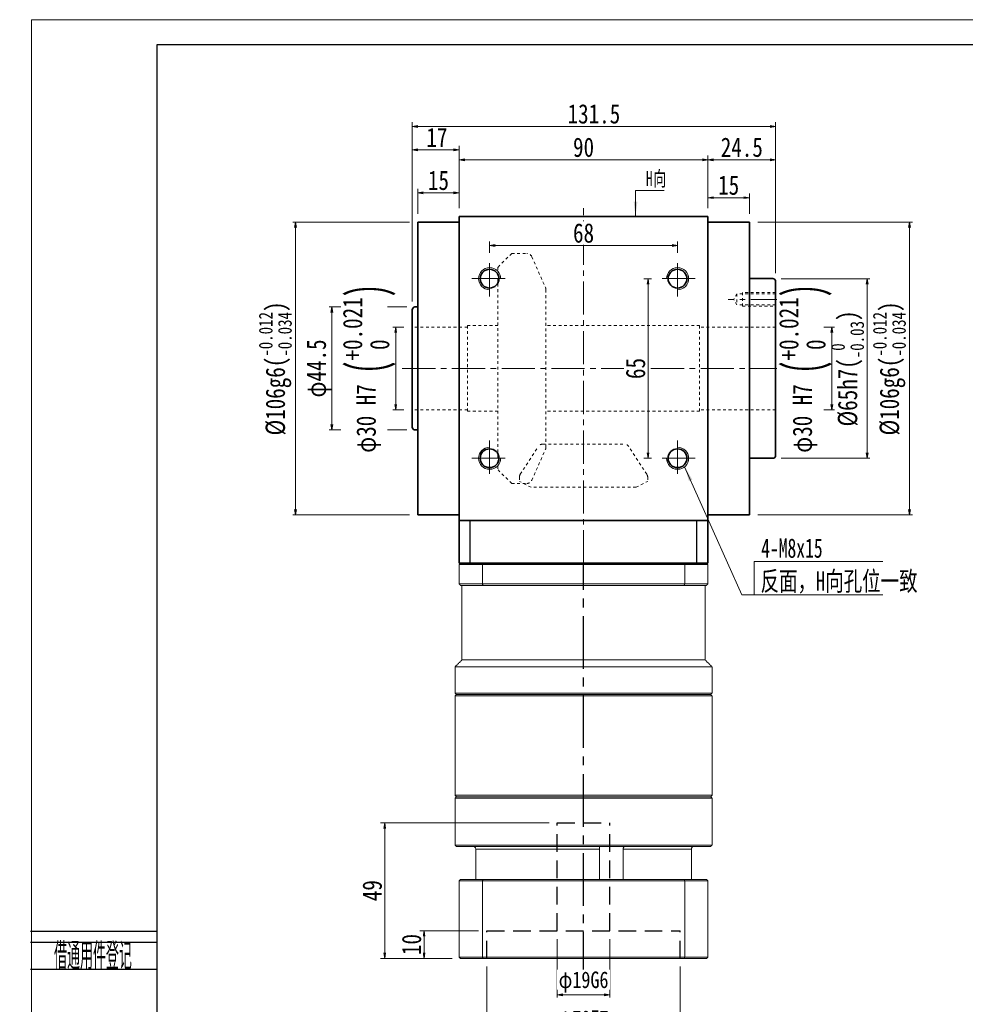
# Model space of a CAD drawing. Header units: millimetres. Extents: x -4 to 761, y -10 to 528.
# Tile 2 of 8: x -4 to 338, y 171 to 528. Entities that reach past the tile are written whole.
import ezdxf
from ezdxf.enums import TextEntityAlignment as Align

# ---------------------------------------------------------------- set-up
doc = ezdxf.new("R2010")
doc.units = ezdxf.units.MM
for name, pattern in [('CENTER2', [28.575, 19.05, -3.175, 3.175, -3.175]), ('DASHED2', [9.525, 6.35, -3.175]), ('点画线', [18, 12, -2, 2, -2]), ('虚线', [2, 1, -1])]:
    doc.linetypes.add(name, pattern=pattern)
for name, color, linetype in [('2细线层', 4, 'Continuous'), ('3中心线层', 1, 'CENTER2'), ('4虚线层', 6, 'DASHED2'), ('6文字层', 3, 'Continuous'), ('7标注层', 4, 'Continuous')]:
    doc.layers.add(name, color=color, linetype=linetype)
for name, color, linetype, lineweight in [('EB0', 7, 'Continuous', 35), ('中心线层', 1, '点画线', 18), ('图框_外框线', 7, 'Continuous', 18), ('尺寸线层', 3, 'Continuous', 18), ('粗实线层', 7, 'Continuous', 35), ('虚线层', 6, '虚线', 18)]:
    doc.layers.add(name, color=color, linetype=linetype, lineweight=lineweight)
doc.styles.add('PC_TEXTSTYLE', font='ISOCP.SHX', dxfattribs={"width": 0.707, "bigfont": 'GBCBIG.SHX'})
doc.styles.get("Standard").update_dxf_attribs({"font": 'SimSun.ttf'})
doc.styles.add('宋体', font='SimSun.ttf', dxfattribs={"width": 0.8})
doc.styles.add('标准', font='txt', dxfattribs={"width": 0.667})
doc.dimstyles.new('A水平标注$0', dxfattribs={"dimtxt": 3.5, "dimasz": 2, "dimexe": 1.5, "dimexo": 3, "dimgap": 1.1, "dimtad": 1, "dimtoh": 1, "dimdec": 4, "dimdsep": 46, "dimtxsty": '宋体', "dimblk": 'OPEN', "dimcen": 3, "dimclrd": 3, "dimclre": 3, "dimclrt": 6, "dimadec": 0, "dimazin": 0, "dimtm": 1e-09, "dimtfac": 1, "dimtdec": 4, "dimtix": 1, "dimtmove": 0, "dimatfit": 3, "dimldrblk": 'OPEN', "dimfxl": 0, "dimlwd": 13, "dimlwe": 13, "dimarcsym": 0})
doc.dimstyles.new('D直径标注φ25', dxfattribs={"dimtxt": 3.5, "dimasz": 2, "dimexe": 1, "dimexo": 3, "dimtad": 1, "dimtoh": 1, "dimdec": 1, "dimdsep": 46, "dimtxsty": '宋体', "dimblk": 'OPEN', "dimcen": 3, "dimclrd": 3, "dimclre": 3, "dimclrt": 130, "dimadec": 0, "dimazin": 0, "dimtm": 1e-09, "dimtfac": 1, "dimtdec": 1, "dimtmove": 0, "dimatfit": 0, "dimldrblk": 'OPEN', "dimfxl": 0, "dimlwd": 13, "dimlwe": 13, "dimarcsym": 0})

# ---------------------------------------------------------------- blocks, each defined once
blk = doc.blocks.new('_Open')
at = {"color": 0, "linetype": 'ByBlock', "lineweight": -2}
for p, q in [((-1, 0.17), (0, 0)), ((-1, -0.17), (0, 0)), ((0, 0), (-1, 0))]:
    blk.add_line(p, q, dxfattribs=at)
blk = doc.blocks.new('*D8')
at = {"layer": 'Defpoints', "color": 0, "transparency": 16777216}
for p in [(233.69, 446.05), (165.69, 440.46), (233.69, 440.46)]:
    blk.add_point(p, dxfattribs=at)
at = {"layer": '尺寸线层', "color": 3, "lineweight": 13, "transparency": 16777216}
for p, q in [((165.69, 443.46), (165.69, 447.55)), ((167.69, 446.05), (231.69, 446.05)), ((233.69, 443.46), (233.69, 447.55))]:
    blk.add_line(p, q, dxfattribs=at)
at = {"layer": '尺寸线层', "color": 3, "lineweight": 13, "transparency": 16777216, "xscale": 2, "yscale": 2, "zscale": 2, "rotation": 180}
blk.add_blockref('_Open', (165.69, 446.05), dxfattribs=at)
at = {"layer": '尺寸线层', "color": 3, "lineweight": 13, "transparency": 16777216, "xscale": 2, "yscale": 2, "zscale": 2}
blk.add_blockref('_Open', (233.69, 446.05), dxfattribs=at)
at = {"layer": '尺寸线层', "color": 6, "transparency": 16777216, "insert": (199.69, 450.55), "char_height": 7, "attachment_point": 5, "style": '宋体', "bg_fill": 3, "box_fill_scale": 1.1, "bg_fill_color": 256, "bg_fill_true_color": 13158600, "bg_fill_transparency": 0}
blk.add_mtext('68', dxfattribs=at)
blk = doc.blocks.new('*D9')
at = {"layer": 'Defpoints', "color": 0, "transparency": 16777216}
for p in [(227.29, 434.06), (223.02, 369.06), (227.29, 369.06)]:
    blk.add_point(p, dxfattribs=at)
at = {"layer": '尺寸线层', "color": 3, "lineweight": 13, "transparency": 16777216}
for p, q in [((224.29, 434.06), (221.52, 434.06)), ((223.02, 432.06), (223.02, 371.06)), ((224.29, 369.06), (221.52, 369.06))]:
    blk.add_line(p, q, dxfattribs=at)
at = {"layer": '尺寸线层', "color": 3, "lineweight": 13, "transparency": 16777216, "xscale": 2, "yscale": 2, "zscale": 2}
for p, rotation in [((223.02, 434.06), 90), ((223.02, 369.06), 270)]:
    blk.add_blockref('_Open', p, dxfattribs=dict(at, rotation=rotation))
at = {"layer": '尺寸线层', "color": 6, "transparency": 16777216, "insert": (218.52, 401.56), "char_height": 7, "attachment_point": 5, "rotation": 90, "style": '宋体', "bg_fill": 3, "box_fill_scale": 1.1, "bg_fill_color": 256, "bg_fill_true_color": 13158600, "bg_fill_transparency": 0}
blk.add_mtext('65', dxfattribs=at)
blk = doc.blocks.new('*D10')
at = {"layer": 'Defpoints', "color": 0, "transparency": 16777216}
for p in [(268.19, 434.06), (268.19, 369.06), (302.3, 369.06)]:
    blk.add_point(p, dxfattribs=at)
at = {"layer": '尺寸线层', "color": 3, "lineweight": 13, "transparency": 16777216}
for p, q in [((271.19, 434.06), (303.3, 434.06)), ((302.3, 432.06), (302.3, 371.06)), ((271.19, 369.06), (303.3, 369.06))]:
    blk.add_line(p, q, dxfattribs=at)
at = {"layer": '尺寸线层', "color": 3, "lineweight": 13, "transparency": 16777216, "xscale": 2, "yscale": 2, "zscale": 2}
for p, rotation in [((302.3, 434.06), 90), ((302.3, 369.06), 270)]:
    blk.add_blockref('_Open', p, dxfattribs=dict(at, rotation=rotation))
at = {"layer": '尺寸线层', "color": 130, "transparency": 16777216, "insert": (295.19, 401.56), "char_height": 7, "attachment_point": 5, "rotation": 90, "style": '宋体', "bg_fill": 3, "box_fill_scale": 1.1, "bg_fill_color": 256, "bg_fill_true_color": 13158600, "bg_fill_transparency": 0}
blk.add_mtext('{\\A1;\\A1;%%C65h7({\\H0.707107x;\\S 0^ -0.03;})}', dxfattribs=at)
blk = doc.blocks.new('*D11')
at = {"layer": 'Defpoints', "color": 0, "transparency": 16777216}
for p in [(259.69, 454.56), (259.69, 348.56), (317.65, 348.56)]:
    blk.add_point(p, dxfattribs=at)
at = {"layer": '尺寸线层', "color": 3, "lineweight": 13, "transparency": 16777216}
for p, q in [((262.69, 454.56), (318.65, 454.56)), ((317.65, 452.56), (317.65, 350.56)), ((262.69, 348.56), (318.65, 348.56))]:
    blk.add_line(p, q, dxfattribs=at)
at = {"layer": '尺寸线层', "color": 3, "lineweight": 13, "transparency": 16777216, "xscale": 2, "yscale": 2, "zscale": 2}
for p, rotation in [((317.65, 454.56), 90), ((317.65, 348.56), 270)]:
    blk.add_blockref('_Open', p, dxfattribs=dict(at, rotation=rotation))
at = {"layer": '尺寸线层', "color": 130, "transparency": 16777216, "insert": (310.32, 401.56), "char_height": 7, "attachment_point": 5, "rotation": 90, "style": '宋体', "bg_fill": 3, "box_fill_scale": 1.1, "bg_fill_color": 256, "bg_fill_true_color": 13158600, "bg_fill_transparency": 0}
blk.add_mtext('{\\A1;\\A1;%%C106g6({\\H0.707107x;\\S-0.012^ -0.034;})}', dxfattribs=at)
blk = doc.blocks.new('*D12')
at = {"layer": 'Defpoints', "color": 0, "transparency": 16777216}
for p in [(138.69, 423.81), (108.59, 379.31), (138.69, 379.31)]:
    blk.add_point(p, dxfattribs=at)
at = {"layer": '尺寸线层', "color": 3, "lineweight": 13, "transparency": 16777216}
for p, q in [((135.69, 423.81), (107.59, 423.81)), ((108.59, 421.81), (108.59, 381.31)), ((135.69, 379.31), (107.59, 379.31))]:
    blk.add_line(p, q, dxfattribs=at)
at = {"layer": '尺寸线层', "color": 3, "lineweight": 13, "transparency": 16777216, "xscale": 2, "yscale": 2, "zscale": 2}
for p, rotation in [((108.59, 423.81), 90), ((108.59, 379.31), 270)]:
    blk.add_blockref('_Open', p, dxfattribs=dict(at, rotation=rotation))
at = {"layer": '尺寸线层', "color": 130, "transparency": 16777216, "insert": (103.93, 401.56), "char_height": 7, "attachment_point": 5, "rotation": 90, "style": '宋体', "bg_fill": 3, "box_fill_scale": 1.1, "bg_fill_color": 256, "bg_fill_true_color": 13158600, "bg_fill_transparency": 0}
blk.add_mtext('φ44.5', dxfattribs=at)
blk = doc.blocks.new('*D13')
at = {"layer": 'Defpoints', "color": 0, "transparency": 16777216}
for p in [(139.69, 454.56), (95.48, 348.56), (139.69, 348.56)]:
    blk.add_point(p, dxfattribs=at)
at = {"layer": '尺寸线层', "color": 3, "lineweight": 13, "transparency": 16777216}
for p, q in [((136.69, 454.56), (94.48, 454.56)), ((95.48, 452.56), (95.48, 350.56)), ((136.69, 348.56), (94.48, 348.56))]:
    blk.add_line(p, q, dxfattribs=at)
at = {"layer": '尺寸线层', "color": 3, "lineweight": 13, "transparency": 16777216, "xscale": 2, "yscale": 2, "zscale": 2}
for p, rotation in [((95.48, 454.56), 90), ((95.48, 348.56), 270)]:
    blk.add_blockref('_Open', p, dxfattribs=dict(at, rotation=rotation))
at = {"layer": '尺寸线层', "color": 130, "transparency": 16777216, "insert": (88.15, 401.56), "char_height": 7, "attachment_point": 5, "rotation": 90, "style": '宋体', "bg_fill": 3, "box_fill_scale": 1.1, "bg_fill_color": 256, "bg_fill_true_color": 13158600, "bg_fill_transparency": 0}
blk.add_mtext('{\\A1;\\A1;%%C106g6({\\H0.707107x;\\S-0.012^ -0.034;})}', dxfattribs=at)
blk = doc.blocks.new('*D14')
at = {"layer": 'Defpoints', "color": 0, "transparency": 16777216}
for p in [(244.69, 477.09), (154.69, 456.56), (244.69, 456.56)]:
    blk.add_point(p, dxfattribs=at)
at = {"layer": '尺寸线层', "color": 3, "lineweight": 13, "transparency": 16777216}
for p, q in [((154.69, 459.56), (154.69, 478.59)), ((244.69, 459.56), (244.69, 478.59)), ((156.69, 477.09), (242.69, 477.09))]:
    blk.add_line(p, q, dxfattribs=at)
at = {"layer": '尺寸线层', "color": 3, "lineweight": 13, "transparency": 16777216, "xscale": 2, "yscale": 2, "zscale": 2, "rotation": 180}
blk.add_blockref('_Open', (154.69, 477.09), dxfattribs=at)
at = {"layer": '尺寸线层', "color": 3, "lineweight": 13, "transparency": 16777216, "xscale": 2, "yscale": 2, "zscale": 2}
blk.add_blockref('_Open', (244.69, 477.09), dxfattribs=at)
at = {"layer": '尺寸线层', "color": 6, "transparency": 16777216, "insert": (199.69, 481.59), "char_height": 7, "attachment_point": 5, "style": '宋体', "bg_fill": 3, "box_fill_scale": 1.1, "bg_fill_color": 256, "bg_fill_true_color": 13158600, "bg_fill_transparency": 0}
blk.add_mtext('90', dxfattribs=at)
blk = doc.blocks.new('*D15')
at = {"layer": 'Defpoints', "color": 0, "transparency": 16777216}
for p in [(259.69, 463.37), (244.69, 456.56), (259.69, 454.56)]:
    blk.add_point(p, dxfattribs=at)
at = {"layer": '尺寸线层', "color": 3, "lineweight": 13, "transparency": 16777216}
for p, q in [((244.69, 459.56), (244.69, 464.87)), ((246.69, 463.37), (257.69, 463.37)), ((259.69, 457.56), (259.69, 464.87))]:
    blk.add_line(p, q, dxfattribs=at)
at = {"layer": '尺寸线层', "color": 3, "lineweight": 13, "transparency": 16777216, "xscale": 2, "yscale": 2, "zscale": 2, "rotation": 180}
blk.add_blockref('_Open', (244.69, 463.37), dxfattribs=at)
at = {"layer": '尺寸线层', "color": 3, "lineweight": 13, "transparency": 16777216, "xscale": 2, "yscale": 2, "zscale": 2}
blk.add_blockref('_Open', (259.69, 463.37), dxfattribs=at)
at = {"layer": '尺寸线层', "color": 6, "transparency": 16777216, "insert": (252.19, 467.87), "char_height": 7, "attachment_point": 5, "style": '宋体', "bg_fill": 3, "box_fill_scale": 1.1, "bg_fill_color": 256, "bg_fill_true_color": 13158600, "bg_fill_transparency": 0}
blk.add_mtext('15', dxfattribs=at)
blk = doc.blocks.new('*D16')
at = {"layer": 'Defpoints', "color": 0, "transparency": 16777216}
for p in [(139.69, 465.12), (154.69, 456.56), (139.69, 454.56)]:
    blk.add_point(p, dxfattribs=at)
at = {"layer": '尺寸线层', "color": 3, "lineweight": 13, "transparency": 16777216}
for p, q in [((139.69, 457.56), (139.69, 466.62)), ((152.69, 465.12), (141.69, 465.12)), ((154.69, 459.56), (154.69, 466.62))]:
    blk.add_line(p, q, dxfattribs=at)
at = {"layer": '尺寸线层', "color": 3, "lineweight": 13, "transparency": 16777216, "xscale": 2, "yscale": 2, "zscale": 2, "rotation": 180}
blk.add_blockref('_Open', (139.69, 465.12), dxfattribs=at)
at = {"layer": '尺寸线层', "color": 3, "lineweight": 13, "transparency": 16777216, "xscale": 2, "yscale": 2, "zscale": 2}
blk.add_blockref('_Open', (154.69, 465.12), dxfattribs=at)
at = {"layer": '尺寸线层', "color": 6, "transparency": 16777216, "insert": (147.19, 469.62), "char_height": 7, "attachment_point": 5, "style": '宋体', "bg_fill": 3, "box_fill_scale": 1.1, "bg_fill_color": 256, "bg_fill_true_color": 13158600, "bg_fill_transparency": 0}
blk.add_mtext('15', dxfattribs=at)
blk = doc.blocks.new('*D17')
at = {"layer": 'Defpoints', "color": 0, "transparency": 16777216}
for p in [(137.69, 480.66), (154.69, 456.56), (137.69, 422.81)]:
    blk.add_point(p, dxfattribs=at)
at = {"layer": '尺寸线层', "color": 3, "lineweight": 13, "transparency": 16777216}
for p, q in [((137.69, 425.81), (137.69, 482.16)), ((154.69, 459.56), (154.69, 482.16)), ((152.69, 480.66), (139.69, 480.66))]:
    blk.add_line(p, q, dxfattribs=at)
at = {"layer": '尺寸线层', "color": 3, "lineweight": 13, "transparency": 16777216, "xscale": 2, "yscale": 2, "zscale": 2, "rotation": 180}
blk.add_blockref('_Open', (137.69, 480.66), dxfattribs=at)
at = {"layer": '尺寸线层', "color": 3, "lineweight": 13, "transparency": 16777216, "xscale": 2, "yscale": 2, "zscale": 2}
blk.add_blockref('_Open', (154.69, 480.66), dxfattribs=at)
at = {"layer": '尺寸线层', "color": 6, "transparency": 16777216, "insert": (146.63, 485.16), "char_height": 7, "attachment_point": 5, "style": '宋体', "bg_fill": 3, "box_fill_scale": 1.1, "bg_fill_color": 256, "bg_fill_true_color": 13158600, "bg_fill_transparency": 0}
blk.add_mtext('17', dxfattribs=at)
blk = doc.blocks.new('*D18')
at = {"layer": 'Defpoints', "color": 0, "transparency": 16777216}
for p in [(269.19, 477.09), (244.69, 456.56), (269.19, 433.06)]:
    blk.add_point(p, dxfattribs=at)
at = {"layer": '尺寸线层', "color": 3, "lineweight": 13, "transparency": 16777216}
for p, q in [((244.69, 459.56), (244.69, 478.59)), ((269.19, 436.06), (269.19, 478.59)), ((246.69, 477.09), (267.19, 477.09))]:
    blk.add_line(p, q, dxfattribs=at)
at = {"layer": '尺寸线层', "color": 3, "lineweight": 13, "transparency": 16777216, "xscale": 2, "yscale": 2, "zscale": 2, "rotation": 180}
blk.add_blockref('_Open', (244.69, 477.09), dxfattribs=at)
at = {"layer": '尺寸线层', "color": 3, "lineweight": 13, "transparency": 16777216, "xscale": 2, "yscale": 2, "zscale": 2}
blk.add_blockref('_Open', (269.19, 477.09), dxfattribs=at)
at = {"layer": '尺寸线层', "color": 6, "transparency": 16777216, "insert": (256.94, 481.59), "char_height": 7, "attachment_point": 5, "style": '宋体', "bg_fill": 3, "box_fill_scale": 1.1, "bg_fill_color": 256, "bg_fill_true_color": 13158600, "bg_fill_transparency": 0}
blk.add_mtext('24.5', dxfattribs=at)
blk = doc.blocks.new('*D19')
at = {"layer": 'Defpoints', "color": 0, "transparency": 16777216}
for p in [(137.69, 489.17), (269.19, 433.06), (137.69, 422.81)]:
    blk.add_point(p, dxfattribs=at)
at = {"layer": '尺寸线层', "color": 3, "lineweight": 13, "transparency": 16777216}
for p, q in [((137.69, 425.81), (137.69, 490.67)), ((267.19, 489.17), (139.69, 489.17)), ((269.19, 436.06), (269.19, 490.67))]:
    blk.add_line(p, q, dxfattribs=at)
at = {"layer": '尺寸线层', "color": 3, "lineweight": 13, "transparency": 16777216, "xscale": 2, "yscale": 2, "zscale": 2, "rotation": 180}
blk.add_blockref('_Open', (137.69, 489.17), dxfattribs=at)
at = {"layer": '尺寸线层', "color": 3, "lineweight": 13, "transparency": 16777216, "xscale": 2, "yscale": 2, "zscale": 2}
blk.add_blockref('_Open', (269.19, 489.17), dxfattribs=at)
at = {"layer": '尺寸线层', "color": 6, "transparency": 16777216, "insert": (203.44, 493.67), "char_height": 7, "attachment_point": 5, "style": '宋体', "bg_fill": 3, "box_fill_scale": 1.1, "bg_fill_color": 256, "bg_fill_true_color": 13158600, "bg_fill_transparency": 0}
blk.add_mtext('131.5', dxfattribs=at)
blk = doc.blocks.new('*X5')
at = {"layer": '尺寸线层', "linetype": 'Continuous'}
blk.add_hatch(color=0, dxfattribs=at).paths.add_polyline_path([(-1.02, -9.39), (-1.69, -3.99), (-0.34, -3.99)], flags=0)
at = {"layer": '尺寸线层', "color": 0, "linetype": 'Continuous'}
blk.add_line((-1.02, -9.39), (-1.02, 0), dxfattribs=at)
at = {"layer": '尺寸线层', "color": 0}
for p, q in [((-1.02, 0), (0, 0)), ((0, 0), (9.3, 0)), ((0, 0), (0, 0))]:
    blk.add_line(p, q, dxfattribs=at)
at = {"layer": '尺寸线层', "color": 0, "insert": (2.7, 1.08), "char_height": 5.4, "width": 13.1923, "attachment_point": 7, "line_spacing_factor": 1.15057, "style": '标准'}
blk.add_mtext('\\T1.1;H向', dxfattribs=at)
blk = doc.blocks.new('*D35')
at = {"color": 3, "lineweight": 13, "transparency": 16777216}
for p, q in [((164.69, 185.06), (164.69, 159.75)), ((234.69, 185.06), (234.69, 159.75)), ((166.69, 160.75), (232.69, 160.75))]:
    blk.add_line(p, q, dxfattribs=at)
at = {"layer": 'Defpoints', "color": 0, "transparency": 16777216}
for p in [(164.69, 188.06), (234.69, 188.06), (234.69, 160.75)]:
    blk.add_point(p, dxfattribs=at)
at = {"color": 3, "lineweight": 13, "transparency": 16777216, "xscale": 2, "yscale": 2, "zscale": 2, "rotation": 180}
blk.add_blockref('_Open', (164.69, 160.75), dxfattribs=at)
at = {"color": 3, "lineweight": 13, "transparency": 16777216, "xscale": 2, "yscale": 2, "zscale": 2}
blk.add_blockref('_Open', (234.69, 160.75), dxfattribs=at)
at = {"color": 130, "transparency": 16777216, "insert": (199.69, 165.39), "char_height": 6, "attachment_point": 5, "style": '宋体', "bg_fill": 3, "box_fill_scale": 1.1, "bg_fill_color": 256, "bg_fill_true_color": 13158600, "bg_fill_transparency": 0}
blk.add_mtext('φ70E7', dxfattribs=at)
blk = doc.blocks.new('*D36')
at = {"color": 3, "lineweight": 13, "transparency": 16777216}
for p, q in [((190.19, 195.06), (190.19, 173.85)), ((209.19, 195.06), (209.19, 173.85)), ((192.19, 174.85), (207.19, 174.85))]:
    blk.add_line(p, q, dxfattribs=at)
at = {"layer": 'Defpoints', "color": 0, "transparency": 16777216}
for p in [(190.19, 198.06), (209.19, 198.06)]:
    blk.add_point(p, dxfattribs=at)
at = {"color": 3, "lineweight": 13, "transparency": 16777216, "xscale": 2, "yscale": 2, "zscale": 2, "rotation": 180}
blk.add_blockref('_Open', (190.19, 174.85), dxfattribs=at)
at = {"color": 3, "lineweight": 13, "transparency": 16777216, "xscale": 2, "yscale": 2, "zscale": 2}
blk.add_blockref('_Open', (209.19, 174.85), dxfattribs=at)
at = {"color": 130, "transparency": 16777216, "insert": (199.69, 179.49), "char_height": 6, "attachment_point": 5, "style": '宋体', "bg_fill": 3, "box_fill_scale": 1.1, "bg_fill_color": 256, "bg_fill_true_color": 13158600, "bg_fill_transparency": 0}
blk.add_mtext('φ19G6', dxfattribs=at)
at = {"layer": 'Defpoints', "color": 0, "transparency": 16777216}
blk.add_point((209.19, 174.85), dxfattribs=at)
blk = doc.blocks.new('*D37')
at = {"layer": 'Defpoints', "color": 0, "transparency": 16777216}
for p in [(164.69, 198.06), (141.98, 188.06), (155.09, 188.06)]:
    blk.add_point(p, dxfattribs=at)
at = {"layer": '尺寸线层', "color": 3, "lineweight": 13, "transparency": 16777216}
for p, q in [((161.69, 198.06), (140.48, 198.06)), ((141.98, 196.06), (141.98, 190.06)), ((152.09, 188.06), (140.48, 188.06))]:
    blk.add_line(p, q, dxfattribs=at)
at = {"layer": '尺寸线层', "color": 3, "lineweight": 13, "transparency": 16777216, "xscale": 2, "yscale": 2, "zscale": 2}
for p, rotation in [((141.98, 198.06), 90), ((141.98, 188.06), 270)]:
    blk.add_blockref('_Open', p, dxfattribs=dict(at, rotation=rotation))
at = {"layer": '尺寸线层', "color": 6, "transparency": 16777216, "insert": (137.48, 193.06), "char_height": 7, "attachment_point": 5, "rotation": 90, "style": '宋体', "bg_fill": 3, "box_fill_scale": 1.1, "bg_fill_color": 256, "bg_fill_true_color": 13158600, "bg_fill_transparency": 0}
blk.add_mtext('10', dxfattribs=at)
blk = doc.blocks.new('*D38')
at = {"layer": 'Defpoints', "color": 0, "transparency": 16777216}
for p in [(190.19, 237.06), (127.74, 188.06), (155.09, 188.06)]:
    blk.add_point(p, dxfattribs=at)
at = {"layer": '尺寸线层', "color": 3, "lineweight": 13, "transparency": 16777216}
for p, q in [((187.19, 237.06), (126.24, 237.06)), ((127.74, 235.06), (127.74, 190.06)), ((152.09, 188.06), (126.24, 188.06))]:
    blk.add_line(p, q, dxfattribs=at)
at = {"layer": '尺寸线层', "color": 3, "lineweight": 13, "transparency": 16777216, "xscale": 2, "yscale": 2, "zscale": 2}
for p, rotation in [((127.74, 237.06), 90), ((127.74, 188.06), 270)]:
    blk.add_blockref('_Open', p, dxfattribs=dict(at, rotation=rotation))
at = {"layer": '尺寸线层', "color": 6, "transparency": 16777216, "insert": (123.24, 212.56), "char_height": 7, "attachment_point": 5, "rotation": 90, "style": '宋体', "bg_fill": 3, "box_fill_scale": 1.1, "bg_fill_color": 256, "bg_fill_true_color": 13158600, "bg_fill_transparency": 0}
blk.add_mtext('49', dxfattribs=at)
blk = doc.blocks.new('*D40')
at = {"color": 3, "lineweight": 13, "transparency": 16777216}
for p, q in [((134.69, 416.56), (130.71, 416.56)), ((131.71, 388.56), (131.71, 414.56)), ((134.69, 386.56), (130.71, 386.56))]:
    blk.add_line(p, q, dxfattribs=at)
at = {"color": 3, "lineweight": 13, "transparency": 16777216, "xscale": 2, "yscale": 2, "zscale": 2}
for p, rotation in [((131.71, 416.56), 90), ((131.71, 386.56), 270)]:
    blk.add_blockref('_Open', p, dxfattribs=dict(at, rotation=rotation))
at = {"color": 130, "transparency": 16777216, "insert": (122.17, 401.56), "char_height": 7, "attachment_point": 5, "rotation": 90, "style": '宋体', "bg_fill": 3, "box_fill_scale": 1.1, "bg_fill_color": 256, "bg_fill_true_color": 13158600, "bg_fill_transparency": 0}
blk.add_mtext('{\\A1;φ30{}{{\\C3; H7 {\\H2x;\\W0.5;(}\\S+0.021^  0;{\\H2x;\\W0.5;)}}}}', dxfattribs=at)
at = {"layer": 'Defpoints', "color": 0, "transparency": 16777216}
for p in [(131.71, 416.56), (137.69, 416.56), (137.69, 386.56)]:
    blk.add_point(p, dxfattribs=at)
blk = doc.blocks.new('*D39')
at = {"color": 3, "lineweight": 13, "transparency": 16777216}
for p, q in [((272.19, 416.56), (290.54, 416.56)), ((289.54, 388.56), (289.54, 414.56)), ((272.19, 386.56), (290.54, 386.56))]:
    blk.add_line(p, q, dxfattribs=at)
at = {"color": 3, "lineweight": 13, "transparency": 16777216, "xscale": 2, "yscale": 2, "zscale": 2}
for p, rotation in [((289.54, 416.56), 90), ((289.54, 386.56), 270)]:
    blk.add_blockref('_Open', p, dxfattribs=dict(at, rotation=rotation))
at = {"color": 130, "transparency": 16777216, "insert": (280, 401.56), "char_height": 7, "attachment_point": 5, "rotation": 90, "style": '宋体', "bg_fill": 3, "box_fill_scale": 1.1, "bg_fill_color": 256, "bg_fill_true_color": 13158600, "bg_fill_transparency": 0}
blk.add_mtext('{\\A1;φ30{}{{\\C3; H7 {\\H2x;\\W0.5;(}\\S+0.021^  0;{\\H2x;\\W0.5;)}}}}', dxfattribs=at)
at = {"layer": 'Defpoints', "color": 0, "transparency": 16777216}
for p in [(269.19, 416.56), (289.54, 416.56), (269.19, 386.56)]:
    blk.add_point(p, dxfattribs=at)

msp = doc.modelspace()

# ---------------------------------------------------------------- hatches: boundary and pattern name
at = {"layer": '尺寸线层', "linetype": 'Continuous'}
msp.add_hatch(color=0, dxfattribs=at).paths.add_polyline_path([(236.23951, 365.98565), (239.05749, 361.33005), (237.82479, 360.77964)], flags=0)

# ---------------------------------------------------------------- linework, layer by layer
at = {"color": 7, "linetype": 'Continuous', "lineweight": 15}
for p, q in [((154.68626, 330.56476), (163.09391, 330.56476)), ((154.68626, 323.56476), (154.68626, 330.56476)), ((163.27197, 331.06476), (155.18626, 331.06476)), ((163.09391, 330.56476), (163.09391, 323.56476)), ((163.09391, 330.56476), (236.2786, 330.56476)), ((236.10054, 331.06476), (163.27197, 331.06476)), ((244.18626, 331.06476), (236.10054, 331.06476)), ((236.2786, 330.56476), (244.68626, 330.56476)), ((236.2786, 323.56476), (236.2786, 330.56476)), ((244.68626, 330.56476), (244.68626, 323.56476)), ((163.09391, 323.56476), (154.68626, 323.56476)), ((155.18626, 323.06476), (163.27197, 323.06476)), ((236.2786, 323.56476), (163.09391, 323.56476)), ((163.27197, 323.06476), (236.10054, 323.06476)), ((236.10054, 323.06476), (244.18626, 323.06476)), ((244.68626, 323.56476), (236.2786, 323.56476)), ((243.68626, 296.06476), (155.68626, 296.06476)), ((246.18626, 293.56476), (153.18626, 293.56476)), ((246.18626, 284.06476), (153.18626, 284.06476)), ((153.18626, 283.06476), (199.68626, 283.06476)), ((199.68626, 283.56476), (153.68626, 283.56476)), ((153.68626, 283.56476), (245.68626, 283.56476)), ((245.68626, 283.56476), (199.68626, 283.56476)), ((199.68626, 283.06476), (246.18626, 283.06476)), ((246.18626, 247.06476), (153.18626, 247.06476)), ((153.18626, 246.06476), (199.68626, 246.06476)), ((153.68626, 246.56476), (245.68626, 246.56476)), ((199.68626, 246.56476), (153.68626, 246.56476)), ((245.68626, 246.56476), (199.68626, 246.56476)), ((199.68626, 246.06476), (246.18626, 246.06476)), ((246.18626, 229.06476), (153.18626, 229.06476)), ((153.68626, 228.56476), (245.68626, 228.56476)), ((160.68549, 227.56476), (205.51469, 227.56476)), ((160.68549, 216.56476), (160.68549, 227.56476)), ((205.51469, 227.56476), (205.51469, 216.56476)), ((214.0461, 216.56476), (214.0461, 227.56476)), ((214.0461, 227.56476), (238.68702, 227.56476)), ((238.68702, 227.56476), (238.68702, 216.56476)), ((154.68626, 216.16476), (163.09391, 216.16476)), ((154.68626, 216.16476), (154.68626, 188.46476)), ((163.23629, 216.56476), (155.08626, 216.56476)), ((163.09391, 216.16476), (236.2786, 216.16476)), ((163.09391, 216.16476), (163.09391, 188.46476)), ((236.13622, 216.56476), (163.23629, 216.56476)), ((244.28626, 216.56476), (236.13622, 216.56476)), ((236.2786, 216.16476), (236.2786, 188.46476)), ((236.2786, 216.16476), (244.68626, 216.16476)), ((244.68626, 216.16476), (244.68626, 188.46476)), ((163.09391, 188.46476), (154.68626, 188.46476)), ((155.08626, 188.06476), (163.23629, 188.06476)), ((236.2786, 188.46476), (163.09391, 188.46476)), ((163.23629, 188.06476), (236.13622, 188.06476)), ((236.13622, 188.06476), (244.28626, 188.06476)), ((244.68626, 188.46476), (236.2786, 188.46476))]:
    msp.add_line(p, q, dxfattribs=at)
for points in [[(155.18626, 331.06476), (154.68626, 330.56476)], [(163.27197, 331.06476), (163.09391, 330.56476)], [(236.10054, 331.06476), (236.2786, 330.56476)], [(244.18626, 331.06476), (244.68626, 330.56476)], [(154.68626, 323.56476), (155.18626, 323.06476)], [(155.68626, 296.06476), (155.68626, 323.06476)], [(163.09391, 323.56476), (163.27197, 323.06476)], [(236.2786, 323.56476), (236.10054, 323.06476)], [(243.68626, 323.06476), (243.68626, 296.06476)], [(244.18626, 323.06476), (244.68626, 323.56476)], [(153.18626, 293.56476), (155.68626, 296.06476)], [(243.68626, 296.06476), (246.18626, 293.56476)], [(153.18626, 284.06476), (153.18626, 293.56476)], [(246.18626, 293.56476), (246.18626, 284.06476)], [(153.68626, 283.56476), (153.18626, 284.06476)], [(153.18626, 283.06476), (153.68626, 283.56476)], [(153.18626, 247.06476), (153.18626, 283.06476)], [(246.18626, 284.06476), (245.68626, 283.56476)], [(245.68626, 283.56476), (246.18626, 283.06476)], [(246.18626, 283.06476), (246.18626, 247.06476)], [(153.68626, 246.56476), (153.18626, 247.06476)], [(153.18626, 246.06476), (153.68626, 246.56476)], [(153.18626, 229.06476), (153.18626, 246.06476)], [(246.18626, 247.06476), (245.68626, 246.56476)], [(245.68626, 246.56476), (246.18626, 246.06476)], [(246.18626, 246.06476), (246.18626, 229.06476)], [(153.68626, 228.56476), (153.18626, 229.06476)], [(246.18626, 229.06476), (245.68626, 228.56476)], [(154.68626, 216.16476), (155.08626, 216.56476)], [(163.09391, 216.16476), (163.23629, 216.56476)], [(236.2786, 216.16476), (236.13622, 216.56476)], [(244.28626, 216.56476), (244.68626, 216.16476)], [(154.68626, 188.46476), (155.08626, 188.06476)], [(163.23629, 188.06476), (163.09391, 188.46476)], [(236.13622, 188.06476), (236.2786, 188.46476)], [(244.28626, 188.06476), (244.68626, 188.46476)]]:
    msp.add_open_spline(points, degree=1, dxfattribs=at)
for points, knots in [([(160.68549, 227.56476), (160.67526, 227.67484), (160.65479, 227.89498), (160.49522, 228.18987), (160.256, 228.4178), (159.97851, 228.54554), (159.78801, 228.55918), (159.71003, 228.56476)], [0, 0, 0, 0, 0.324175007, 0.648284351, 0.979229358, 1.316860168, 1.550819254, 1.550819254, 1.550819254, 1.550819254]), ([(205.48467, 228.44123), (205.4842, 228.43376), (205.48122, 228.38667), (205.49387, 228.20349), (205.51004, 227.91049), (205.51314, 227.68002), (205.51469, 227.56476)], [0, 0, 0, 0, 0.0513915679, 0.3237471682, 0.6004135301, 0.8771995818, 0.8771995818, 0.8771995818, 0.8771995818]), ([(214.0461, 227.56476), (214.05273, 227.67484), (214.06598, 227.89498), (214.16532, 228.18987), (214.30176, 228.4178), (214.44342, 228.54554), (214.52595, 228.55918), (214.55973, 228.56476)], [0, 0, 0, 0, 0.251379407, 0.502707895, 0.759337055, 1.021150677, 1.202572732, 1.202572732, 1.202572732, 1.202572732]), ([(239.66248, 228.56476), (239.64559, 228.56448), (239.52027, 228.5624), (239.28804, 228.50907), (239.00738, 228.33382), (238.79848, 228.07041), (238.69893, 227.79656), (238.69005, 227.62375), (238.68702, 227.56476)], [0, 0, 0, 0, 0.05070556, 0.376081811, 0.704498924, 1.040598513, 1.377079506, 1.551483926, 1.551483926, 1.551483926, 1.551483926])]:
    msp.add_open_spline(points, degree=3, knots=knots, dxfattribs=at)
at = {"layer": '2细线层'}
for p, q in [((-0.42071, 197.86659), (45.30314, 197.86659)), ((-0.42071, 193.9605), (45.30314, 193.9605)), ((-0.42071, 184.19529), (45.30314, 184.19529))]:
    msp.add_line(p, q, dxfattribs=at)
at = {"layer": '3中心线层'}
msp.add_line((199.68975, 178.55086), (199.68626, 331.06476), dxfattribs=at)
at = {"layer": '4虚线层'}
for p, q in [((190.18871, 237.06476), (209.18871, 237.06476)), ((190.1894, 198.06476), (190.18871, 237.06476)), ((209.1894, 198.06476), (209.18871, 237.06476)), ((164.6894, 198.06476), (234.6894, 198.06476)), ((164.68958, 188.06476), (164.6894, 198.06476)), ((234.68958, 188.06476), (234.6894, 198.06476))]:
    msp.add_line(p, q, dxfattribs=at)
at = {"layer": '7标注层'}
for p, q in [((158.68626, 331.06476), (158.68626, 346.56476)), ((240.68626, 331.06476), (240.68626, 346.56476))]:
    msp.add_line(p, q, dxfattribs=at)
at = {"layer": 'EB0'}
for p, q in [((244.68626, 331.06476), (154.68626, 331.06476)), ((239.68626, 331.06476), (244.68626, 331.06476))]:
    msp.add_line(p, q, dxfattribs=at)
at = {"layer": '中心线层'}
for p, q in [((199.68626, 331.06476), (199.68626, 459.56476)), ((165.68626, 427.66476), (165.68626, 440.46476)), ((233.68626, 427.66476), (233.68626, 440.46476)), ((159.28626, 434.06476), (172.08626, 434.06476)), ((240.08626, 434.06476), (227.28626, 434.06476)), ((272.18626, 426.56476), (252.03541, 426.56476)), ((134.06997, 401.56476), (272.38462, 401.56476)), ((165.68626, 375.46476), (165.68626, 362.66476)), ((233.68626, 375.46476), (233.68626, 362.66476)), ((159.28626, 369.06476), (172.08626, 369.06476)), ((240.08626, 369.06476), (227.28626, 369.06476))]:
    msp.add_line(p, q, dxfattribs=at)
at = {"layer": '图框_外框线', "color": 3}
msp.add_lwpolyline([(0, -10.40431), (761.09267, -10.40431), (761.09267, 527.79693), (0, 527.79693)], close=True, dxfattribs=at)
at = {"layer": '图框_外框线', "color": 3, "lineweight": 25}
msp.add_lwpolyline([(45.30314, -1.34369), (752.03204, -1.34369), (752.03204, 518.7363), (45.30314, 518.7363)], close=True, dxfattribs=at)
at = {"layer": '尺寸线层', "color": 0, "linetype": 'Continuous'}
msp.add_line((236.23951, 365.98565), (256.93626, 319.63298), dxfattribs=at)
at = {"layer": '尺寸线层', "color": 0}
for p, q in [((261.4164, 331.71234), (308.02721, 331.71234)), ((261.4164, 319.63298), (261.4164, 331.71234)), ((256.93626, 319.63298), (261.4164, 319.63298)), ((261.4164, 319.63298), (308.02721, 319.63298))]:
    msp.add_line(p, q, dxfattribs=at)
at = {"layer": '粗实线层'}
for p, q in [((154.68626, 456.56476), (244.68626, 456.56476)), ((154.68626, 346.56476), (154.68626, 456.56476)), ((244.68626, 346.56476), (244.68626, 456.56476)), ((154.68626, 454.56476), (139.68626, 454.56476)), ((139.68626, 348.56476), (139.68626, 454.56476)), ((244.68626, 454.56476), (259.68626, 454.56476)), ((259.68626, 348.56476), (259.68626, 454.56476)), ((259.68626, 434.06476), (268.18626, 434.06476)), ((269.18626, 370.06476), (269.18626, 433.06476)), ((137.68626, 380.31476), (137.68626, 422.81476)), ((139.68626, 423.81476), (138.68626, 423.81476)), ((139.68626, 379.31476), (138.68626, 379.31476)), ((259.68626, 369.06476), (268.18626, 369.06476)), ((139.68626, 348.56476), (154.68626, 348.56476)), ((154.68626, 348.56476), (139.68626, 348.56476)), ((154.68626, 346.56476), (244.68626, 346.56476)), ((154.68626, 331.06476), (154.68626, 346.56476)), ((244.68626, 348.56476), (259.68626, 348.56476)), ((244.68626, 331.06476), (244.68626, 346.56476))]:
    msp.add_line(p, q, dxfattribs=at)
for centre in [(165.68626, 434.06476), (233.68626, 434.06476), (165.68626, 369.06476), (233.68626, 369.06476)]:
    msp.add_circle(centre, 3.4, dxfattribs=at)
at = {"layer": '粗实线层', "lineweight": 18}
for centre, start, end in [((165.68626, 434.06476), 0, 270), ((233.68626, 434.06476), 270, 180), ((165.68626, 369.06476), 90, 0), ((233.68626, 369.06476), 180, 90)]:
    msp.add_arc(centre, 4, start, end, dxfattribs=at)
at = {"layer": '粗实线层'}
for centre, start, end in [((268.18626, 433.06476), 0, 89.9999999), ((138.68626, 422.81476), 89.9999999, 180), ((138.68626, 380.31476), 180, 269.9999999), ((268.18626, 370.06476), 270, 0)]:
    msp.add_arc(centre, 1, start, end, dxfattribs=at)
at = {"layer": '虚线层'}
for p, q in [((173.68626, 443.20476), (168.68626, 438.20476)), ((173.68626, 443.20476), (179.11941, 443.20476)), ((180.94697, 442.01717), (185.92382, 430.82146)), ((168.68626, 438.20476), (168.68626, 364.92476)), ((186.09626, 430.03643), (186.09626, 373.09308)), ((255.18626, 428.56476), (254.03155, 426.56476)), ((269.18626, 428.56476), (255.18626, 428.56476)), ((255.18626, 428.56476), (255.18626, 424.56476)), ((269.18626, 429.06476), (257.18626, 429.06476)), ((257.18626, 429.06476), (257.18626, 424.06476)), ((255.18626, 424.56476), (254.03155, 426.56476)), ((269.18626, 424.56476), (255.18626, 424.56476)), ((257.18626, 424.06476), (269.18626, 424.06476)), ((157.68626, 386.06476), (157.68626, 417.06476)), ((168.68626, 417.06476), (157.68626, 417.06476)), ((241.68626, 417.06476), (186.09626, 417.06476)), ((241.68626, 386.06476), (241.68626, 417.06476)), ((157.68626, 416.56476), (137.68626, 416.56476)), ((269.18626, 416.56476), (241.68626, 416.56476)), ((157.68626, 386.56476), (137.68626, 386.56476)), ((168.68626, 386.06476), (157.68626, 386.06476)), ((241.68626, 386.06476), (186.09626, 386.06476)), ((269.18626, 386.56476), (241.68626, 386.56476)), ((176.79328, 363.26018), (183.32143, 373.32546)), ((180.94697, 361.11235), (185.92382, 372.30805)), ((184.95893, 374.17476), (214.46298, 374.17476)), ((222.57923, 363.26018), (216.05108, 373.32546)), ((173.68626, 359.92476), (168.68626, 364.92476)), ((176.47126, 362.76367), (176.79328, 363.26018)), ((176.47126, 362.76367), (176.47126, 362.23276)), ((176.47126, 362.23276), (176.47126, 360.67529)), ((180.69203, 358.56476), (176.47126, 360.67529)), ((218.68048, 358.56476), (222.90126, 360.67529)), ((222.90126, 362.23276), (222.90126, 360.67529)), ((173.68626, 359.92476), (179.11941, 359.92476)), ((218.68048, 358.56476), (180.69203, 358.56476))]:
    msp.add_line(p, q, dxfattribs=at)
for centre, start, end in [((179.11941, 441.20476), 23.9666667, 90), ((184.09626, 430.00905), 0, 23.9666667), ((184.95893, 372.17476), 90, 147.0333333), ((184.09626, 373.12046), 336.0333333, 0), ((214.41358, 372.17476), 32.9666667, 90), ((178.47126, 362.17188), 147.0333333, 180), ((179.11941, 361.92476), 270, 336.0333333), ((220.90126, 362.17188), 0, 32.9666667)]:
    msp.add_arc(centre, 2, start, end, dxfattribs=at)

# ---------------------------------------------------------------- texts
at = {"layer": '6文字层', "color": 3, "style": 'PC_TEXTSTYLE', "width": 0.667}
msp.add_text('借通用件登记', height=9.76521, dxfattribs=at).set_placement((22.19326, 189.33684), align=Align.MIDDLE)
at = {"layer": '尺寸线层', "color": 0, "style": '标准', "width": 0.667}
msp.add_text('4-M8x15', height=7, dxfattribs=at).set_placement((263.95175, 333.04296))
at = {"layer": '尺寸线层', "color": 0, "width": 0.7}
msp.add_text('反面，H向孔位一致', height=7, dxfattribs=at).set_placement((263.74593, 321.10783))

# ---------------------------------------------------------------- next in the draw order: dimensions: what is measured, and where the dimension line sits
dim = msp.add_linear_dim(base=(234.68958, 160.75403), p1=(164.68958, 188.06476), p2=(234.68958, 188.06476), text='φ<>E7', dimstyle='D直径标注φ25', override={"dimtxt": 6, "dimgap": 1.5, "dimtad": 1, "dimjust": 0, "dimdec": 1, "dimlfac": 1, "dimpost": '<>', "dimse1": 0, "dimse2": 0, "dimsd1": 0, "dimsd2": 0, "dimtofl": 1, "dimtvp": 0.1})
dim.commit()
dim.dimension.update_dxf_attribs({"geometry": '*D35', "text_midpoint": (199.68958, 165.38811)})
at = {"layer": '尺寸线层'}
dim = msp.add_linear_dim(base=(233.68626, 446.05343), p1=(165.68626, 440.46476), p2=(233.68626, 440.46476), dimstyle='A水平标注$0', override={"dimtxt": 7, "dimgap": 1, "dimdec": 1, "dimpost": '<>', "dimblk": 'Open', "dimtvp": 0.1, "dimtfill": 1, "dimtfillclr": 256}, dxfattribs=at)
dim.commit()
dim.dimension.update_dxf_attribs({"geometry": '*D8', "text_midpoint": (199.68626, 450.55343)})
for base, p1, p2, dimstyle, override, picture, middle in [((223.0199, 369.06476), (227.28626, 434.06476), (227.28626, 369.06476), 'A水平标注$0', {"dimtxt": 7, "dimgap": 1, "dimdec": 1, "dimpost": '<>', "dimblk": 'Open', "dimtvp": 0.1, "dimtfill": 1, "dimtfillclr": 256}, '*D9', (218.5199, 401.56476)), ((108.5874, 379.31476), (138.68626, 423.81476), (138.68626, 379.31476), 'D直径标注φ25', {"dimtxt": 7, "dimgap": 1, "dimpost": 'φ<>'}, '*D12', (103.93098, 401.56476))]:
    dim = msp.add_linear_dim(base=base, p1=p1, p2=p2, angle=270, dimstyle=dimstyle, override=override, dxfattribs=at)
    dim.commit()
    dim.dimension.update_dxf_attribs({"geometry": picture, "text_midpoint": middle})
dim = msp.add_linear_dim(base=(302.30214, 369.06476), p1=(268.18626, 434.06476), p2=(268.18626, 369.06476), angle=270, text='{\\A1;\\A1;%%C65h7({\\H0.707107x;\\S 0^ -0.03;})}', dimstyle='D直径标注φ25', override={"dimtxt": 7, "dimgap": 1, "dimpost": 'φ<>', "dimtp": 0, "dimtm": 0.03, "dimtdec": 2, "dimtzin": 8}, dxfattribs=at)
dim.commit()
dim.dimension.update_dxf_attribs({"geometry": '*D10', "text_midpoint": (295.19405, 401.56476)})

# ---------------------------------------------------------------- next in the draw order: dimensions: what is measured, and where the dimension line sits
dim = msp.add_linear_dim(base=(209.1894, 174.85447), p1=(190.1894, 198.06476), p2=(209.1894, 198.06476), text='φ<>G6', dimstyle='D直径标注φ25', override={"dimtxt": 6, "dimgap": 1.5, "dimtad": 1, "dimdec": 1, "dimlfac": 1, "dimpost": '<>', "dimse1": 0, "dimse2": 0, "dimsd1": 0, "dimsd2": 0, "dimtofl": 1, "dimtvp": 0.1})
dim.commit()
dim.dimension.update_dxf_attribs({"geometry": '*D36', "text_midpoint": (199.6894, 174.85447), "dimtype": 160})
dim = msp.add_linear_dim(base=(244.68626, 477.08521), p1=(154.68626, 456.56476), p2=(244.68626, 456.56476), dimstyle='A水平标注$0', override={"dimtxt": 7, "dimgap": 1, "dimdec": 1, "dimpost": '<>', "dimblk": 'Open', "dimtvp": 0.1, "dimtfill": 1, "dimtfillclr": 256}, dxfattribs=at)
dim.commit()
dim.dimension.update_dxf_attribs({"geometry": '*D14', "text_midpoint": (199.68626, 481.58521)})
for base, p1, p2, picture, middle in [((95.48307, 348.56476), (139.68626, 454.56476), (139.68626, 348.56476), '*D13', (88.15417, 401.56476)), ((317.65098, 348.56476), (259.68626, 454.56476), (259.68626, 348.56476), '*D11', (310.32208, 401.56476))]:
    dim = msp.add_linear_dim(base=base, p1=p1, p2=p2, angle=270, text='{\\A1;\\A1;%%C106g6({\\H0.707107x;\\S-0.012^ -0.034;})}', dimstyle='D直径标注φ25', override={"dimtxt": 7, "dimgap": 1, "dimpost": 'φ<>', "dimtp": -0.012, "dimtm": 0.034, "dimtdec": 3, "dimtzin": 8}, dxfattribs=at)
    dim.commit()
    dim.dimension.update_dxf_attribs({"geometry": picture, "text_midpoint": middle})
dim = msp.add_linear_dim(base=(141.98353, 188.06476), p1=(164.6894, 198.06476), p2=(155.08626, 188.06476), angle=90, dimstyle='A水平标注$0', override={"dimtxt": 7, "dimgap": 1, "dimdec": 1, "dimpost": '<>', "dimblk": 'Open', "dimtvp": 0.1, "dimtfill": 1, "dimtfillclr": 256}, dxfattribs=at)
dim.commit()
dim.dimension.update_dxf_attribs({"geometry": '*D37', "text_midpoint": (137.48353, 193.06476)})

# ---------------------------------------------------------------- next in the draw order: dimensions: what is measured, and where the dimension line sits
for base, p1, p2, picture, middle in [((139.68626, 465.12241), (154.68626, 456.56476), (139.68626, 454.56476), '*D16', (147.18626, 469.62241)), ((259.68626, 463.36609), (244.68626, 456.56476), (259.68626, 454.56476), '*D15', (252.18626, 467.86609))]:
    dim = msp.add_linear_dim(base=base, p1=p1, p2=p2, dimstyle='A水平标注$0', override={"dimtxt": 7, "dimgap": 1, "dimdec": 1, "dimpost": '<>', "dimblk": 'Open', "dimtvp": 0.1, "dimtfill": 1, "dimtfillclr": 256}, dxfattribs=at)
    dim.commit()
    dim.dimension.update_dxf_attribs({"geometry": picture, "text_midpoint": middle})
dim = msp.add_linear_dim(base=(127.73695, 188.06476), p1=(190.18871, 237.06476), p2=(155.08626, 188.06476), angle=90, dimstyle='A水平标注$0', override={"dimtxt": 7, "dimgap": 1, "dimdec": 1, "dimpost": '<>', "dimblk": 'Open', "dimtvp": 0.1, "dimtfill": 1, "dimtfillclr": 256}, dxfattribs=at)
dim.commit()
dim.dimension.update_dxf_attribs({"geometry": '*D38', "text_midpoint": (123.23695, 212.56476)})

# ---------------------------------------------------------------- next in the draw order: dimensions: what is measured, and where the dimension line sits
dim = msp.add_linear_dim(base=(137.68626, 480.65602), p1=(154.68626, 456.56476), p2=(137.68626, 422.81476), dimstyle='A水平标注$0', override={"dimtxt": 7, "dimgap": 1, "dimdec": 1, "dimpost": '<>', "dimblk": 'Open', "dimtvp": 0.1, "dimtfill": 1, "dimtfillclr": 256}, dxfattribs=at)
dim.commit()
dim.dimension.update_dxf_attribs({"geometry": '*D17', "text_midpoint": (146.62962, 480.65602), "dimtype": 160})
dim = msp.add_linear_dim(base=(269.18626, 477.08521), p1=(244.68626, 456.56476), p2=(269.18626, 433.06476), dimstyle='A水平标注$0', override={"dimtxt": 7, "dimgap": 1, "dimdec": 1, "dimpost": '<>', "dimblk": 'Open', "dimtvp": 0.1, "dimtfill": 1, "dimtfillclr": 256}, dxfattribs=at)
dim.commit()
dim.dimension.update_dxf_attribs({"geometry": '*D18', "text_midpoint": (256.93626, 481.58521)})

# ---------------------------------------------------------------- next in the draw order: dimensions: what is measured, and where the dimension line sits
dim = msp.add_linear_dim(base=(137.68626, 489.16999), p1=(269.18626, 433.06476), p2=(137.68626, 422.81476), dimstyle='A水平标注$0', override={"dimtxt": 7, "dimgap": 1, "dimdec": 1, "dimpost": '<>', "dimblk": 'Open', "dimtvp": 0.1, "dimtfill": 1, "dimtfillclr": 256}, dxfattribs=at)
dim.commit()
dim.dimension.update_dxf_attribs({"geometry": '*D19', "text_midpoint": (203.43626, 493.66999)})

# ---------------------------------------------------------------- next in the draw order: block references
msp.add_blockref('*X5', (219.51338, 465.95396), dxfattribs=at)

# ---------------------------------------------------------------- next in the draw order: dimensions: what is measured, and where the dimension line sits
for base, p1, p2, picture, middle in [((131.70708, 416.56476), (137.68626, 386.56476), (137.68626, 416.56476), '*D40', (131.70708, 401.56476)), ((289.54378, 416.56476), (269.18626, 386.56476), (269.18626, 416.56476), '*D39', (289.54378, 401.56476))]:
    dim = msp.add_linear_dim(base=base, p1=p1, p2=p2, angle=90, text='{\\A1;φ<>{}{{\\C3; H7 {\\H2x;\\W0.5;(}\\S+0.021^  0;{\\H2x;\\W0.5;)}}}}', dimstyle='D直径标注φ25', override={"dimtxt": 7, "dimgap": 0.625, "dimtad": 1, "dimjust": 0, "dimdec": 1, "dimlfac": 1, "dimpost": '<>', "dimse1": 0, "dimse2": 0, "dimsd1": 0, "dimsd2": 0, "dimtol": 0, "dimlim": 0, "dimtp": 0.021, "dimtm": 0, "dimtdec": 4, "dimtofl": 1, "dimtvp": 0.1})
    dim.commit()
    dim.dimension.update_dxf_attribs({"geometry": picture, "text_midpoint": middle, "dimtype": 160})

doc.saveas('drawing.dxf')
